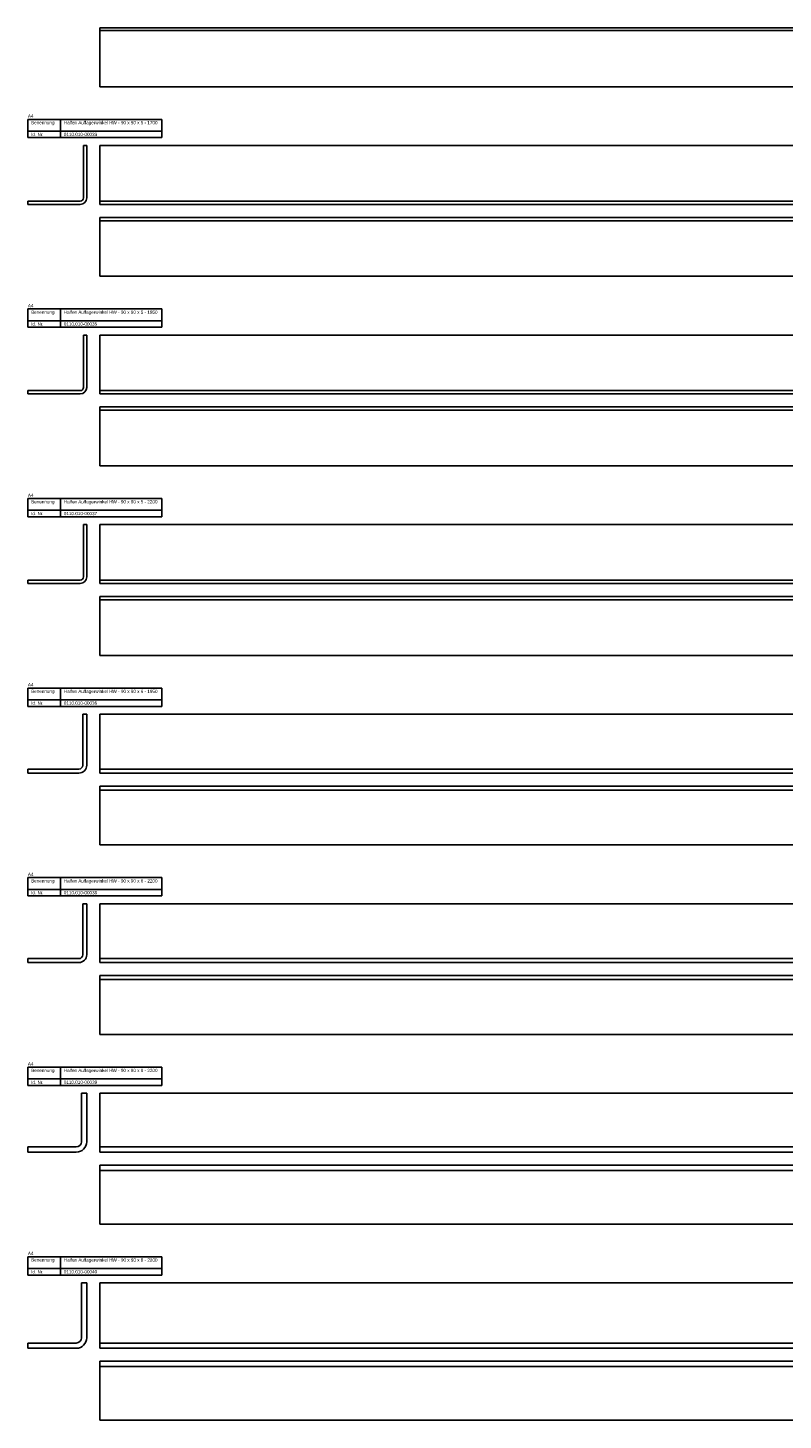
# Model space of a CAD drawing. Header units: millimetres. Extents: x 3 to 3458, y -4052 to 271.
# Tile 1 of 5: x 1148 to 2303, y -4052 to -1922. Entities that reach past the tile are written whole.
import ezdxf

# ---------------------------------------------------------------- set-up
doc = ezdxf.new("R2010")
doc.units = ezdxf.units.MM
doc.layers.add('HALFEN-KONSOLANKER', color=2, linetype='CONTINUOUS')
doc.styles.add('ARIAL50', font='ARIAL.TTF', dxfattribs={"height": 5})

msp = doc.modelspace()

# ---------------------------------------------------------------- linework, layer by layer
at = {"layer": 'HALFEN-KONSOLANKER'}
for p, q in [((3208.4, -1921.8), (1258.4, -1921.8)), ((1258.4, -1921.8), (1258.4, -2011.8)), ((3208.4, -1925.8), (1258.4, -1925.8)), ((3208.4, -2011.8), (1258.4, -2011.8)), ((1148.4, -2061.8), (1353.4, -2061.8)), ((1148.4, -2089.8), (1148.4, -2061.8)), ((1198.4, -2089.8), (1198.4, -2061.8)), ((1353.4, -2089.8), (1353.4, -2061.8)), ((1148.4, -2079.8), (1353.4, -2079.8)), ((1148.4, -2089.8), (1353.4, -2089.8)), ((1233.4, -2101.8), (1233.4, -2181.8)), ((1238.4, -2101.8), (1233.4, -2101.8)), ((1238.4, -2181.8), (1238.4, -2101.8)), ((1258.4, -2101.8), (2958.4, -2101.8)), ((1258.4, -2191.8), (1258.4, -2101.8)), ((1228.4, -2186.8), (1148.4, -2186.8)), ((1148.4, -2186.8), (1148.4, -2191.8)), ((1148.4, -2191.8), (1228.4, -2191.8)), ((1258.4, -2186.8), (2958.4, -2186.8)), ((1258.4, -2191.8), (2958.4, -2191.8)), ((1258.4, -2211.8), (1258.4, -2301.8)), ((2958.4, -2211.8), (1258.4, -2211.8)), ((2958.4, -2216.8), (1258.4, -2216.8)), ((2958.4, -2301.8), (1258.4, -2301.8)), ((1148.4, -2351.8), (1353.4, -2351.8)), ((1148.4, -2379.8), (1148.4, -2351.8)), ((1198.4, -2379.8), (1198.4, -2351.8)), ((1353.4, -2379.8), (1353.4, -2351.8)), ((1148.4, -2369.8), (1353.4, -2369.8)), ((1148.4, -2379.8), (1353.4, -2379.8)), ((1233.4, -2391.8), (1233.4, -2471.8)), ((1238.4, -2391.8), (1233.4, -2391.8)), ((1238.4, -2471.8), (1238.4, -2391.8)), ((1258.4, -2391.8), (3208.4, -2391.8)), ((1258.4, -2481.8), (1258.4, -2391.8)), ((1228.4, -2476.8), (1148.4, -2476.8)), ((1148.4, -2476.8), (1148.4, -2481.8)), ((1148.4, -2481.8), (1228.4, -2481.8)), ((1258.4, -2476.8), (3208.4, -2476.8)), ((1258.4, -2481.8), (3208.4, -2481.8)), ((1258.4, -2501.8), (1258.4, -2591.8)), ((3208.4, -2501.8), (1258.4, -2501.8)), ((3208.4, -2506.8), (1258.4, -2506.8)), ((3208.4, -2591.8), (1258.4, -2591.8)), ((1148.4, -2641.8), (1353.4, -2641.8)), ((1148.4, -2669.8), (1148.4, -2641.8)), ((1148.4, -2659.8), (1353.4, -2659.8)), ((1198.4, -2669.8), (1198.4, -2641.8)), ((1353.4, -2669.8), (1353.4, -2641.8)), ((1148.4, -2669.8), (1353.4, -2669.8)), ((1233.4, -2681.8), (1233.4, -2761.8)), ((1238.4, -2681.8), (1233.4, -2681.8)), ((1238.4, -2761.8), (1238.4, -2681.8)), ((1258.4, -2681.8), (3458.4, -2681.8)), ((1258.4, -2771.8), (1258.4, -2681.8)), ((1228.4, -2766.8), (1148.4, -2766.8)), ((1148.4, -2766.8), (1148.4, -2771.8)), ((1258.4, -2766.8), (3458.4, -2766.8)), ((1148.4, -2771.8), (1228.4, -2771.8)), ((1258.4, -2771.8), (3458.4, -2771.8)), ((3458.4, -2791.8), (1258.4, -2791.8)), ((1258.4, -2791.8), (1258.4, -2881.8)), ((3458.4, -2796.8), (1258.4, -2796.8)), ((3458.4, -2881.8), (1258.4, -2881.8)), ((1148.4, -2959.8), (1148.4, -2931.8)), ((1148.4, -2931.8), (1353.4, -2931.8)), ((1198.4, -2959.8), (1198.4, -2931.8)), ((1353.4, -2959.8), (1353.4, -2931.8)), ((1148.4, -2949.8), (1353.4, -2949.8)), ((1148.4, -2959.8), (1353.4, -2959.8)), ((1232.4, -2971.8), (1232.4, -3049.8)), ((1238.4, -2971.8), (1232.4, -2971.8)), ((1238.4, -3049.8), (1238.4, -2971.8)), ((1258.4, -2971.8), (3208.4, -2971.8)), ((1258.4, -3061.8), (1258.4, -2971.8)), ((1226.4, -3055.8), (1148.4, -3055.8)), ((1148.4, -3055.8), (1148.4, -3061.8)), ((1148.4, -3061.8), (1226.4, -3061.8)), ((1258.4, -3055.8), (3208.4, -3055.8)), ((1258.4, -3061.8), (3208.4, -3061.8)), ((3208.4, -3081.8), (1258.4, -3081.8)), ((1258.4, -3081.8), (1258.4, -3171.8)), ((3208.4, -3087.8), (1258.4, -3087.8)), ((3208.4, -3171.8), (1258.4, -3171.8)), ((1148.4, -3221.8), (1353.4, -3221.8)), ((1148.4, -3249.8), (1148.4, -3221.8)), ((1198.4, -3249.8), (1198.4, -3221.8)), ((1353.4, -3249.8), (1353.4, -3221.8)), ((1148.4, -3239.8), (1353.4, -3239.8)), ((1148.4, -3249.8), (1353.4, -3249.8)), ((1232.4, -3261.8), (1232.4, -3339.8)), ((1238.4, -3261.8), (1232.4, -3261.8)), ((1238.4, -3339.8), (1238.4, -3261.8)), ((1258.4, -3261.8), (3458.4, -3261.8)), ((1258.4, -3351.8), (1258.4, -3261.8)), ((1226.4, -3345.8), (1148.4, -3345.8)), ((1148.4, -3345.8), (1148.4, -3351.8)), ((1148.4, -3351.8), (1226.4, -3351.8)), ((1258.4, -3345.8), (3458.4, -3345.8)), ((1258.4, -3351.8), (3458.4, -3351.8)), ((3458.4, -3371.8), (1258.4, -3371.8)), ((1258.4, -3371.8), (1258.4, -3461.8)), ((3458.4, -3377.8), (1258.4, -3377.8)), ((3458.4, -3461.8), (1258.4, -3461.8)), ((1148.4, -3511.8), (1353.4, -3511.8)), ((1148.4, -3539.8), (1148.4, -3511.8)), ((1198.4, -3539.8), (1198.4, -3511.8)), ((1353.4, -3539.8), (1353.4, -3511.8)), ((1148.4, -3529.8), (1353.4, -3529.8)), ((1148.4, -3539.8), (1353.4, -3539.8)), ((1230.4, -3551.8), (1230.4, -3625.8)), ((1238.4, -3551.8), (1230.4, -3551.8)), ((1238.4, -3625.8), (1238.4, -3551.8)), ((1258.4, -3551.8), (3458.4, -3551.8)), ((1258.4, -3641.8), (1258.4, -3551.8)), ((1222.4, -3633.8), (1148.4, -3633.8)), ((1148.4, -3633.8), (1148.4, -3641.8)), ((1148.4, -3641.8), (1222.4, -3641.8)), ((1258.4, -3633.8), (3458.4, -3633.8)), ((1258.4, -3641.8), (3458.4, -3641.8)), ((3458.4, -3661.8), (1258.4, -3661.8)), ((1258.4, -3661.8), (1258.4, -3751.8)), ((3458.4, -3669.8), (1258.4, -3669.8)), ((3458.4, -3751.8), (1258.4, -3751.8)), ((1148.4, -3801.8), (1353.4, -3801.8)), ((1148.4, -3829.8), (1148.4, -3801.8)), ((1198.4, -3829.8), (1198.4, -3801.8)), ((1353.4, -3829.8), (1353.4, -3801.8)), ((1148.4, -3819.8), (1353.4, -3819.8)), ((1148.4, -3829.8), (1353.4, -3829.8)), ((1230.4, -3841.8), (1230.4, -3925.8)), ((1238.4, -3841.8), (1230.4, -3841.8)), ((1238.4, -3925.8), (1238.4, -3841.8)), ((1258.4, -3841.8), (3458.4, -3841.8)), ((1258.4, -3941.8), (1258.4, -3841.8)), ((1222.4, -3933.8), (1148.4, -3933.8)), ((1148.4, -3933.8), (1148.4, -3941.8)), ((1258.4, -3933.8), (3458.4, -3933.8)), ((1148.4, -3941.8), (1222.4, -3941.8)), ((1258.4, -3941.8), (3458.4, -3941.8)), ((3458.4, -3961.8), (1258.4, -3961.8)), ((1258.4, -3961.8), (1258.4, -4051.8)), ((3458.4, -3969.8), (1258.4, -3969.8)), ((3458.4, -4051.8), (1258.4, -4051.8))]:
    msp.add_line(p, q, dxfattribs=at)
for centre, radius in [((1228.4, -2181.8), 10), ((1228.4, -2181.8), 5), ((1228.4, -2471.8), 10), ((1228.4, -2471.8), 5), ((1228.4, -2761.8), 5), ((1228.4, -2761.8), 10), ((1226.4, -3049.8), 6), ((1226.4, -3049.8), 12), ((1226.4, -3339.8), 12), ((1226.4, -3339.8), 6), ((1222.4, -3625.8), 8), ((1222.4, -3625.8), 16), ((1222.4, -3925.8), 8), ((1222.4, -3925.8), 16)]:
    msp.add_arc(centre, radius, 270, 0, dxfattribs=at)

# ---------------------------------------------------------------- texts
at = {"layer": 'HALFEN-KONSOLANKER', "style": 'ARIAL50'}
for s, p in [('A4', (1148.4, -2059.3)), ('Benennung', (1153.4, -2069.3)), ('Halfen Auflagerwinkel HW - 90 x 90 x 5 - 1700', (1203.4, -2069.3)), ('Id. Nr.', (1153.4, -2087.3)), ('0110.010-00033', (1203.4, -2087.3)), ('A4', (1148.4, -2349.3)), ('Benennung', (1153.4, -2359.3)), ('Halfen Auflagerwinkel HW - 90 x 90 x 5 - 1950', (1203.4, -2359.3)), ('Id. Nr.', (1153.4, -2377.3)), ('0110.010-00035', (1203.4, -2377.3)), ('A4', (1148.4, -2639.3)), ('Benennung', (1153.4, -2649.3)), ('Id. Nr.', (1153.4, -2667.3)), ('0110.010-00037', (1203.4, -2667.3)), ('Halfen Auflagerwinkel HW - 90 x 90 x 5 - 2200', (1203.4, -2649.3)), ('A4', (1148.4, -2929.3)), ('Benennung', (1153.4, -2939.3)), ('Halfen Auflagerwinkel HW - 90 x 90 x 6 - 1950', (1203.4, -2939.3)), ('Id. Nr.', (1153.4, -2957.3)), ('0110.010-00036', (1203.4, -2957.3)), ('A4', (1148.4, -3219.3)), ('Benennung', (1153.4, -3229.3)), ('Halfen Auflagerwinkel HW - 90 x 90 x 6 - 2200', (1203.4, -3229.3)), ('Id. Nr.', (1153.4, -3247.3)), ('0110.010-00038', (1203.4, -3247.3)), ('A4', (1148.4, -3509.3)), ('Benennung', (1153.4, -3519.3)), ('Halfen Auflagerwinkel HW - 90 x 90 x 8 - 2200', (1203.4, -3519.3)), ('Id. Nr.', (1153.4, -3537.3)), ('0110.010-00039', (1203.4, -3537.3)), ('A4', (1148.4, -3799.3)), ('Benennung', (1153.4, -3809.3)), ('Halfen Auflagerwinkel HW - 90 x 90 x 8 - 2200', (1203.4, -3809.3)), ('Id. Nr.', (1153.4, -3827.3)), ('0110.010-00040', (1203.4, -3827.3))]:
    msp.add_text(s, height=5, dxfattribs=at).set_placement(p)

doc.saveas('drawing.dxf')
